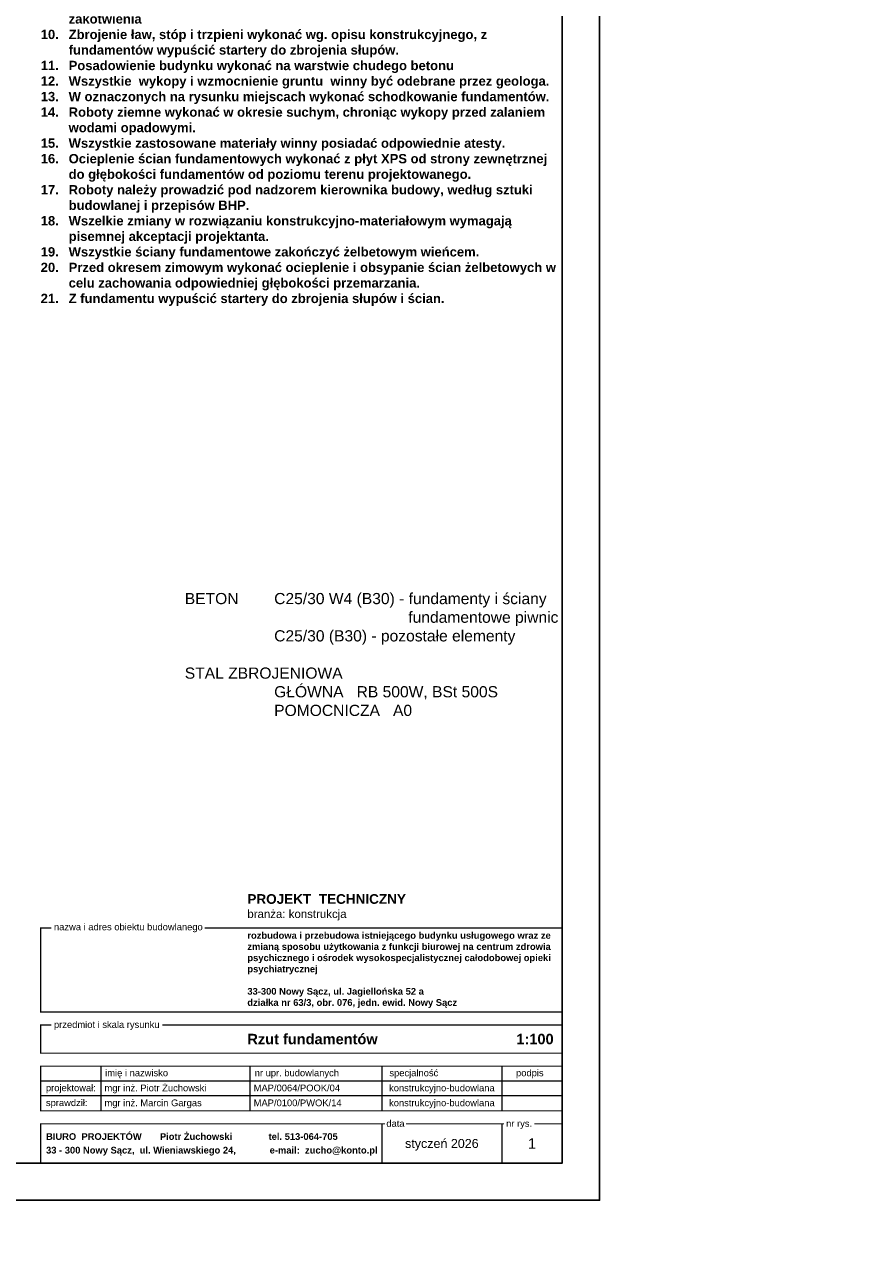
# Model space of a CAD drawing. Header units: inches. Extents: x 201967 to 338763, y -32705 to 30884.
# Tile 200 of 236: x 322536 to 324805, y 12975 to 16299. Entities that reach past the tile are written whole.
import ezdxf
from ezdxf.enums import TextEntityAlignment as Align

# ---------------------------------------------------------------- set-up
doc = ezdxf.new("R2010")
doc.units = ezdxf.units.IN
doc.header["$MEASUREMENT"] = 0
doc.layers.add('50 OPIS 1', color=130, linetype='Continuous', lineweight=9)
doc.layers.add('80 TABELA 1', color=7, linetype='Continuous', lineweight=18)
doc.styles.add('Arial-Bold', font='arialbd.ttf')
doc.styles.add('arialcce', font='arial.ttf')

# ---------------------------------------------------------------- blocks, each defined once
blk = doc.blocks.new('tabelka Jagielońska')
at = {"linetype": 'Continuous'}
for p, q in [((-1238.6, 260), (-1238.6, 140)), ((-838.8, 260), (-838.8, 140)), ((-484, 260), (-484, 140)), ((-162.4, 260), (-162.4, 140)), ((0, 220), (-1400, 220)), ((0, 180), (-1400, 180)), ((-484, 105), (-484, 0)), ((-162.4, 105), (-162.4, 0.6))]:
    blk.add_line(p, q, dxfattribs=at)
at = {"linetype": 'Continuous', "const_width": 3}
for points in [[(-1371.7, 630.8), (-1400, 630.8), (-1400, 405.4), (0, 405.4), (0, 630.8), (-960.2, 630.8)], [(-1371.7, 370.4), (-1400, 370.4), (-1400, 295), (0, 295), (0, 370.4), (-1073.9, 370.4)], [(-476, 105), (-1400, 105), (-1400, 0), (0, 0), (0, 105), (-75.3, 105)], [(-156.8, 105), (-419.9, 105)]]:
    blk.add_lwpolyline(points, dxfattribs=at)
blk.add_lwpolyline([(-1400, 140), (0, 140), (0, 260), (-1400, 260)], close=True, dxfattribs=at)
at = {"linetype": 'Continuous'}
for s, style, p in [('nazwa i adres obiektu budowlanego', 'arialcce', (-1364.4, 624.7)), ('przedmiot i skala rysunku', 'arialcce', (-1364.4, 362.6)), ('imię i nazwisko', 'arialcce', (-1227, 232.9)), ('nr upr. budowlanych', 'arialcce', (-825.6, 232.9)), ('specjalność', 'arialcce', (-464.1, 232.9)), ('podpis', 'arialcce', (-124.1, 232.9)), ('projektował:', 'arialcce', (-1386, 192.8)), ('mgr inż. Piotr Żuchowski', 'arialcce', (-1228.8, 192.5)), ('MAP/0064/POOK/04', 'arialcce', (-828.3, 192.5)), ('konstrukcyjno-budowlana', 'arialcce', (-464.9, 192.5)), ('sprawdził:', 'arialcce', (-1386, 152.8)), ('mgr inż. Marcin Gargas', 'arialcce', (-1228.8, 152.5)), ('MAP/0100/PWOK/14', 'arialcce', (-828.3, 152.5)), ('konstrukcyjno-budowlana', 'arialcce', (-464.9, 152.5)), ('data', 'arialcce', (-472.2, 97.2)), ('nr rys.', 'arialcce', (-150.7, 97.2)), ('BIURO  PROJEKTÓW       Piotr Żuchowski              tel. 513-064-705', 'Arial-Bold', (-1385.6, 62.1)), ('33 - 300 Nowy Sącz,  ul. Wieniawskiego 24,             e-mail:  zucho@konto.pl', 'Arial-Bold', (-1385.6, 25.5))]:
    blk.add_text(s, height=17.98, dxfattribs=dict(at, style=style)).set_placement(p)
at = {"linetype": 'Continuous', "style": 'arialcce'}
blk.add_text('styczeń 2026', height=24, dxfattribs=at).set_placement((-323.2, 52.5), align=Align.MIDDLE_CENTER)
at = {"attachment_point": 4, "style": 'Arial-Bold'}
for s, insert, char_height, width in [('PROJEKT  TECHNICZNY', (-845.3, 708.4), 26, 867.176), ('{\\fArial|b0|i0|c238|p34;branża: konstrukcja}', (-845.3, 665.2), 22, 867.176), ('\\pt252;{\\C0;rozbudowa i przebudowa istniejącego budynku usługowego wraz ze zmianą sposobu użytkowania z funkcji biurowej na centrum zdrowia psychicznego i ośrodek wysokospecjalistycznej całodobowej opieki psychiatrycznej\\P\\P\\ptz;}33-300 Nowy Sącz, ul. Jagiellońska 52 a\\P\\pt252;działka nr 63/3, obr. 076, jedn. ewid. Nowy Sącz', (-845.3, 518.1), 18, 846.397)]:
    blk.add_mtext(s, dxfattribs=dict(at, insert=insert, char_height=char_height, width=width))
at = {"linetype": 'Continuous', "style": 'Arial-Bold'}
blk.add_attdef('TEMAT RYSUNKU', text='', height=28, dxfattribs=at).set_placement((-845.3, 332.7), align=Align.MIDDLE_LEFT)
blk.add_attdef('SKALA', text='', height=28, dxfattribs=at).set_placement((-23.2, 332.7), align=Align.MIDDLE_RIGHT)
at = {"linetype": 'Continuous', "style": 'arialcce'}
for tag, p in [('nr rys.', (-81.2, 52.5)), ('NR', (-81.2, -29.4))]:
    blk.add_attdef(tag, text='', height=28, dxfattribs=at).set_placement(p, align=Align.MIDDLE)

msp = doc.modelspace()

# ---------------------------------------------------------------- linework, layer by layer
at = {"layer": 'Defpoints'}
for points in [[(316578.43, 13144.09), (324078.43, 13144.09), (324078.43, 17344.09), (316578.43, 17344.09)], [(316678.43, 13244.09), (323978.43, 13244.09), (323978.43, 17244.09), (316678.43, 17244.09)]]:
    msp.add_lwpolyline(points, close=True, dxfattribs=at)

# ---------------------------------------------------------------- block references
at = {"layer": '80 TABELA 1', "linetype": 'Continuous'}
ref = msp.add_blockref('tabelka Jagielońska', (323978.43, 13244.09), dxfattribs=at)
ref.add_attrib('nr rys.', '1', dxfattribs={"layer": '0', "linetype": 'Continuous', "height": 28, "style": 'arialcce'}).set_placement((323897.23, 13296.59), align=Align.MIDDLE)
ref.add_attrib('TEMAT RYSUNKU', 'Rzut fundamentów', dxfattribs={"layer": '0', "linetype": 'Continuous', "height": 28, "style": 'Arial-Bold'}).set_placement((323133.17, 13576.79), align=Align.MIDDLE_LEFT)
ref.add_attrib('SKALA', '1:100', dxfattribs={"layer": '0', "linetype": 'Continuous', "height": 28, "style": 'Arial-Bold'}).set_placement((323955.23, 13576.79), align=Align.MIDDLE_RIGHT)

# ---------------------------------------------------------------- texts
at = {"layer": '50 OPIS 1', "ltscale": 0.1, "insert": (322578.43, 17244.09), "char_height": 25, "width": 1400, "attachment_point": 1, "style": 'arialcce'}
msp.add_mtext('\\A1;\\pi-75,l75,t75;{\\fArial|b1|i0|c238|p34;1.^IUWAGI: \\P2.^IZe względu na podpiwniczenie istniejącego budynku oraz częściowe podpiwniczenie projektowanej częśći, przyjęto zmienny poziom posadowienia budynku na ławach i stopach fundamentowych zachowując minimalna głębokość przemarazania gruntu równą 120cm oraz  w poziomie posadowienia istnijących fundamentów. \\P3.^IPosadownie bezpośrednie na ławach i stopach fundamentowych nastąpi w rejonie II warstwy geotechnicznej reprezentowanej przez\\A0; średniozagęszczone otoczaki ze żwirem gliniastym o barwie brązowo-żółtej. Otoczaki piaskowca wielkości do 20 cm w ilości ok. 60%, żwir gliniasty zawiera około 20% gliny piaszczystej.\\P\\A1;4.^IDla tak przyjetego posadowienia przyjęto q\\H0.7x;\\S^ max;\\H1.4286x;=0,20 MPa.\\P\\H0.99998x;5.^IPosadowienie budynku pomiędzy osiami 1-2 w sąsiedztwie zbocza należy wykonać na wzmocnionym podłożu za pomocą pali CFA Ø40cm  zagłębionych w gruncie na głębokość min. 5,00 m. Rozmieszczenie i rozstaw pali pokazano w niniejszym opracowaniu rysunkowym.\\P6.^IGłowice pala należy "wtopić" w podstawę podpory palowej na głębokość minimum 10cm.\\P7.^IZbrojenie pala zakotwić w podstawie podpory palowej. \\P8.^IPręty poprzeczne w ławach oraz w stopach należy na końcach zaopatrzyć w pionowe odgięcia  łukiem o promieniu min 10cm.\\P9.^IPręty powinny być przedłużone poza punkt przecięcia z osią pala o długość zakotwienia \\P10.^IZbrojenie ław, stóp i trzpieni wykonać wg. opisu konstrukcyjnego, z fundamentów wypuścić startery do zbrojenia słupów.\\P11.^IPosadowienie budynku wykonać na warstwie chudego betonu\\P12.^IWszystkie  wykopy i wzmocnienie gruntu  winny być odebrane przez geologa.\\P13.^IW oznaczonych na rysunku miejscach wykonać schodkowanie fundamentów. \\P14.^IRoboty ziemne wykonać w okresie suchym, chroniąc wykopy przed zalaniem wodami opadowymi.\\P15.^IWszystkie zastosowane materiały winny posiadać odpowiednie atesty.\\P16.^IOcieplenie ścian fundamentowych wykonać z płyt XPS od strony zewnętrznej do głębokości fundamentów od poziomu terenu projektowanego.\\P17.^IRoboty należy prowadzić pod nadzorem kierownika budowy, według sztuki budowlanej i przepisów BHP.\\P18.^IWszelkie zmiany w rozwiązaniu konstrukcyjno-materiałowym wymagają  pisemnej akceptacji projektanta.\\P19.^IWszystkie ściany fundamentowe zakończyć żelbetowym wieńcem.\\P20.^IPrzed okresem zimowym wykonać ocieplenie i obsypanie ścian żelbetowych w celu zachowania odpowiedniej głębokości przemarzania.\\P21.^IZ fundamentu wypuścić startery do zbrojenia słupów i ścian.}', dxfattribs=at)
at = {"layer": '50 OPIS 1', "insert": (322965.12, 14773.93), "char_height": 30, "width": 1400.6823, "attachment_point": 1, "style": 'arialcce'}
msp.add_mtext('BETON   ^IC25/30 W4 (B30) - fundamenty i ściany \\P^I^I^I^I^Ifundamentowe piwnic\\P^I^IC25/30 (B30) - pozostałe elementy\\P^I\\PSTAL ZBROJENIOWA\\P^I^IGŁÓWNA   RB 500W, BSt 500S\\P^I^IPOMOCNICZA   A0', dxfattribs=at)

doc.saveas('drawing.dxf')
